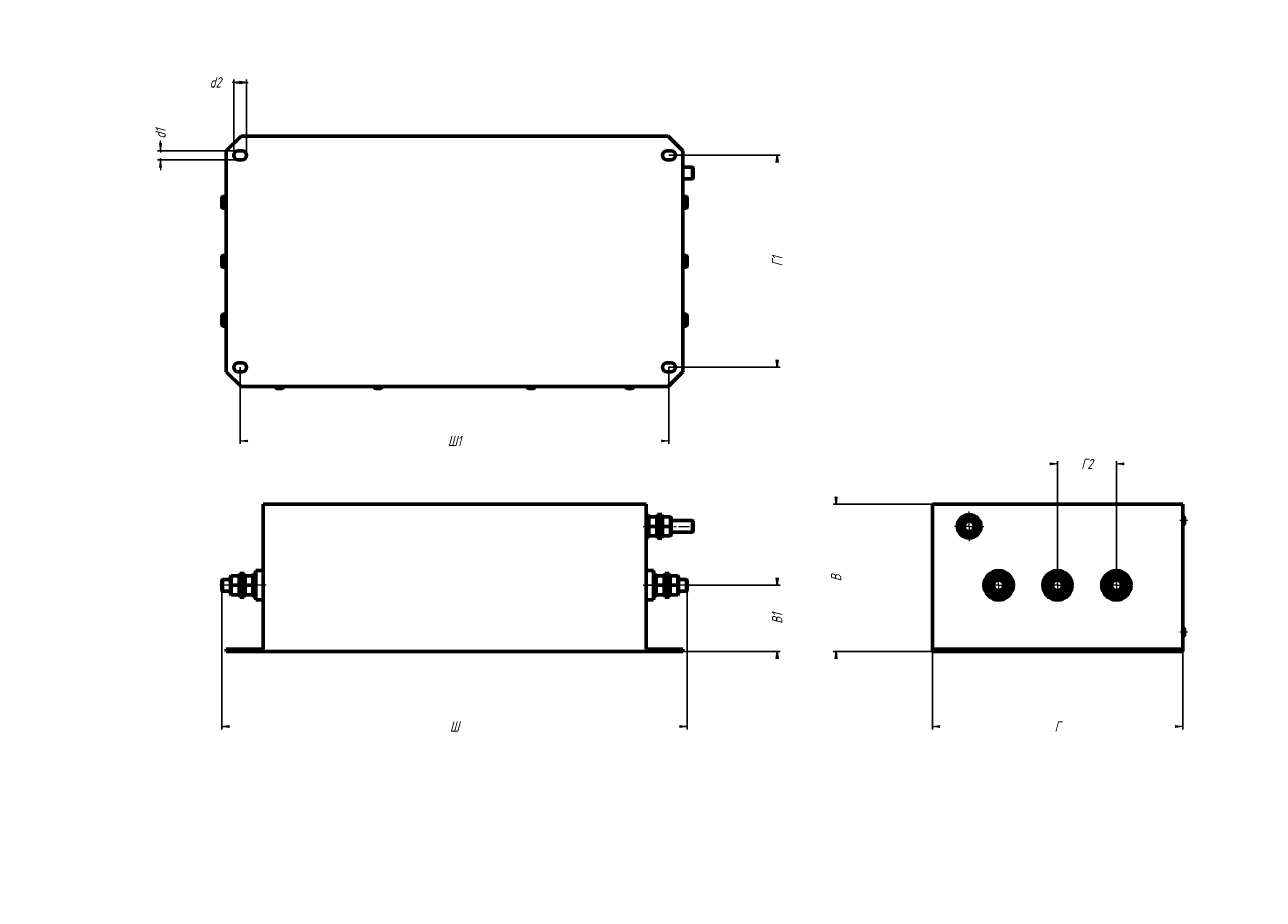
# Model space of a CAD drawing. Header units: millimetres. Extents: x 0 to 841, y 0 to 594.
import ezdxf

# ---------------------------------------------------------------- set-up
doc = ezdxf.new("R2010")
doc.units = ezdxf.units.MM
for name, pattern in [('K5LT_AXLED', [12, 7.5, -1.5, 1.5, -1.5]), ('K5LT_BASIC', [0]), ('K5LT_THIN', [0])]:
    doc.linetypes.add(name, pattern=pattern)
doc.layers.add('Системный слой', color=7, linetype='Continuous')
doc.styles.add('KDIMTEXTSTYLE', font='GOST_AU.SHX', dxfattribs={"width": 0.96, "oblique": 15, "height": 5})
doc.dimstyles.new('KDIMSTYLE (1.00)', dxfattribs={"dimtxt": 5, "dimasz": 1, "dimexe": 2, "dimexo": 0, "dimgap": 1, "dimtad": 1, "dimtxsty": 'KDIMTEXTSTYLE', "dimsah": 1, "dimcen": 0, "dimdle": 1, "dimadec": 0, "dimazin": 0, "dimtfac": 0.667, "dimtmove": 0, "dimatfit": 3, "dimfxl": 1, "dimtvp": 1, "dimtolj": 1, "dimtzin": 0, "dimarcsym": 0})

# ---------------------------------------------------------------- blocks, each defined once
blk = doc.blocks.new('KDIMARROW_01')
at = {"layer": 'Системный слой'}
blk.add_hatch(color=0, dxfattribs=at).paths.add_polyline_path([(-5, -0.66), (0, 0), (-5, 0.66), (-4.5, 0)])
at = {"layer": 'Системный слой', "color": 0, "linetype": 'K5LT_THIN', "lineweight": 18}
for p, q in [((-4.5, 0), (-5, 0.66)), ((-5, 0.66), (0, 0)), ((0, 0), (-5, -0.66)), ((-5, -0.66), (-4.5, 0)), ((0, 0), (-1, 0))]:
    blk.add_line(p, q, dxfattribs=at)
blk = doc.blocks.new('KDIMARROW_02')
at = {"layer": 'Системный слой'}
blk.add_hatch(color=0, dxfattribs=at).paths.add_polyline_path([(4.5, 0), (5, 0.66), (0, 0), (5, -0.66)])
at = {"layer": 'Системный слой', "color": 0, "linetype": 'K5LT_THIN', "lineweight": 18}
for p, q in [((0, 0), (-1, 0)), ((5, 0.66), (0, 0)), ((0, 0), (5, -0.66)), ((0, 0), (7, 0)), ((4.5, 0), (5, 0.66)), ((5, -0.66), (4.5, 0))]:
    blk.add_line(p, q, dxfattribs=at)
blk = doc.blocks.new('U0')
at = {"layer": 'Системный слой', "color": 150, "linetype": 'K5LT_BASIC', "lineweight": 60, "true_color": 0x0080ff}
for p, q in [((156.87, 213.28), (156.87, 223.28)), ((156.87, 203.28), (156.87, 213.28))]:
    blk.add_line(p, q, dxfattribs=at)
blk = doc.blocks.new('U1')
at = {"layer": 'Системный слой', "color": 30, "linetype": 'K5LT_AXLED', "lineweight": 18, "true_color": 0xff8000}
for q in [(641.3, 263.28), (631.3, 253.28), (651.3, 253.28), (641.3, 243.28)]:
    blk.add_line((641.3, 253.28), q, dxfattribs=at)
blk = doc.blocks.new('U2')
at = {"layer": 'Системный слой', "color": 30, "linetype": 'K5LT_AXLED', "lineweight": 18, "true_color": 0xff8000}
for q in [(661.3, 225.28), (649.3, 213.28), (673.3, 213.28), (661.3, 201.28)]:
    blk.add_line((661.3, 213.28), q, dxfattribs=at)
blk = doc.blocks.new('U3')
at = {"layer": 'Системный слой', "color": 30, "linetype": 'K5LT_AXLED', "lineweight": 18, "true_color": 0xff8000}
for q in [(701.3, 225.28), (689.3, 213.28), (713.3, 213.28), (701.3, 201.28)]:
    blk.add_line((701.3, 213.28), q, dxfattribs=at)
blk = doc.blocks.new('U4')
at = {"layer": 'Системный слой', "color": 30, "linetype": 'K5LT_AXLED', "lineweight": 18, "true_color": 0xff8000}
for q in [(741.3, 225.28), (729.3, 213.28), (753.3, 213.28), (741.3, 201.28)]:
    blk.add_line((741.3, 213.28), q, dxfattribs=at)
blk = doc.blocks.new('U5')
at = {"layer": 'Системный слой', "color": 30, "linetype": 'K5LT_AXLED', "lineweight": 18, "true_color": 0xff8000}
for q in [(635.3, 253.28), (641.3, 259.28), (647.3, 253.28), (641.3, 247.28)]:
    blk.add_line((641.3, 253.28), q, dxfattribs=at)

msp = doc.modelspace()

# ---------------------------------------------------------------- linework, layer by layer
at = {"layer": 'Системный слой', "color": 150, "linetype": 'K5LT_BASIC', "lineweight": 60, "true_color": 0x0080ff}
for p, q in [((136.87, 508.334), (146.87, 518.334)), ((146.87, 518.334), (436.87, 518.334)), ((436.87, 518.334), (446.87, 508.334)), ((136.87, 358.334), (136.87, 508.334)), ((144.87, 508.334), (147.67, 508.334)), ((436.07, 508.334), (438.87, 508.334)), ((446.87, 508.334), (446.87, 358.334)), ((147.67, 502.334), (144.87, 502.334)), ((438.87, 502.334), (436.07, 502.334)), ((446.87, 497.334), (453.37, 497.334)), ((453.37, 497.334), (453.37, 489.334)), ((453.37, 497.334), (453.87, 496.834)), ((453.87, 496.834), (453.87, 489.834)), ((446.87, 489.334), (453.37, 489.334)), ((453.37, 489.334), (453.87, 489.834)), ((134.37, 477.334), (133.87, 476.834)), ((133.87, 469.834), (133.87, 476.834)), ((136.87, 477.334), (134.37, 477.334)), ((134.37, 469.334), (134.37, 477.334)), ((446.87, 477.334), (449.37, 477.334)), ((449.37, 477.334), (449.37, 469.334)), ((449.37, 477.334), (449.87, 476.834)), ((449.87, 476.834), (449.87, 469.834)), ((134.37, 469.334), (133.87, 469.834)), ((136.87, 469.334), (134.37, 469.334)), ((446.87, 469.334), (449.37, 469.334)), ((449.37, 469.334), (449.87, 469.834)), ((134.37, 437.334), (133.87, 436.834)), ((136.87, 437.334), (134.37, 437.334)), ((134.37, 429.334), (134.37, 437.334)), ((446.87, 437.334), (449.37, 437.334)), ((449.37, 437.334), (449.87, 436.834)), ((449.37, 437.334), (449.37, 429.334)), ((133.87, 429.834), (133.87, 436.834)), ((134.37, 429.334), (133.87, 429.834)), ((136.87, 429.334), (134.37, 429.334)), ((446.87, 429.334), (449.37, 429.334)), ((449.37, 429.334), (449.87, 429.834)), ((449.87, 436.834), (449.87, 429.834)), ((134.37, 397.334), (133.87, 396.834)), ((133.87, 389.834), (133.87, 396.834)), ((136.87, 397.334), (134.37, 397.334)), ((134.37, 389.334), (134.37, 397.334)), ((446.87, 397.334), (449.37, 397.334)), ((449.37, 397.334), (449.37, 389.334)), ((449.37, 397.334), (449.87, 396.834)), ((449.87, 396.834), (449.87, 389.834)), ((134.37, 389.334), (133.87, 389.834)), ((136.87, 389.334), (134.37, 389.334)), ((446.87, 389.334), (449.37, 389.334)), ((449.37, 389.334), (449.87, 389.834)), ((144.87, 364.334), (147.67, 364.334)), ((436.07, 364.334), (438.87, 364.334)), ((146.87, 348.334), (136.87, 358.334)), ((147.67, 358.334), (144.87, 358.334)), ((438.87, 358.334), (436.07, 358.334)), ((446.87, 358.334), (436.87, 348.334)), ((436.87, 348.334), (146.87, 348.334)), ((174.695, 347.034), (171.295, 347.034)), ((241.695, 347.034), (238.295, 347.034)), ((345.445, 347.034), (342.045, 347.034)), ((412.445, 347.034), (409.045, 347.034)), ((161.87, 268.279), (421.87, 268.279)), ((161.87, 169.779), (161.87, 268.279)), ((421.87, 169.779), (421.87, 268.279)), ((421.87, 261.279), (423.37, 261.279)), ((423.37, 261.279), (423.37, 245.279)), ((429.67, 261.279), (429.67, 245.279)), ((429.67, 261.279), (431.17, 261.279)), ((431.17, 261.279), (431.17, 245.279)), ((431.17, 261.279), (432.67, 261.279)), ((431.17, 261.279), (431.17, 245.279)), ((432.67, 261.279), (432.67, 245.279)), ((616.303, 268.279), (786.303, 268.279)), ((616.303, 169.779), (616.303, 268.279)), ((786.303, 169.779), (786.303, 268.279)), ((423.87, 259.779), (423.37, 259.279)), ((423.87, 253.279), (423.37, 253.279)), ((423.87, 259.779), (429.17, 259.779)), ((423.87, 259.779), (423.87, 253.279)), ((423.87, 253.279), (429.17, 253.279)), ((423.87, 253.279), (423.87, 246.779)), ((429.17, 259.779), (429.67, 259.279)), ((429.17, 259.779), (429.17, 253.279)), ((429.17, 253.279), (429.67, 253.279)), ((429.17, 253.279), (429.17, 246.779)), ((433.17, 259.779), (432.67, 259.279)), ((433.17, 253.279), (432.67, 253.279)), ((433.17, 259.779), (438.47, 259.779)), ((433.17, 259.779), (433.17, 253.279)), ((433.17, 253.279), (438.47, 253.279)), ((433.17, 253.279), (433.17, 246.779)), ((438.47, 259.779), (438.97, 259.279)), ((438.47, 259.779), (438.47, 253.279)), ((438.47, 253.279), (438.97, 253.279)), ((438.47, 253.279), (438.47, 246.779)), ((438.97, 259.279), (438.97, 253.279)), ((438.97, 257.279), (453.37, 257.279)), ((438.97, 253.279), (438.97, 247.279)), ((453.37, 257.279), (453.37, 249.279)), ((453.37, 257.279), (453.87, 256.779)), ((453.87, 256.779), (453.87, 249.779)), ((637.55, 259.779), (633.797, 253.279)), ((633.797, 253.279), (634.375, 253.279)), ((633.797, 253.279), (637.55, 246.779)), ((637.839, 259.279), (634.375, 253.279)), ((634.375, 253.279), (637.839, 247.279)), ((637.55, 259.779), (637.839, 259.279)), ((645.056, 259.779), (637.55, 259.779)), ((644.767, 259.279), (637.839, 259.279)), ((645.056, 259.779), (644.767, 259.279)), ((648.231, 253.279), (644.767, 259.279)), ((644.767, 247.279), (648.231, 253.279)), ((648.808, 253.279), (645.056, 259.779)), ((645.056, 246.779), (648.808, 253.279)), ((648.808, 253.279), (648.231, 253.279)), ((787.603, 258.854), (787.603, 255.454)), ((421.87, 245.279), (423.37, 245.279)), ((423.87, 246.779), (423.37, 247.279)), ((423.87, 246.779), (429.17, 246.779)), ((429.17, 246.779), (429.67, 247.279)), ((429.67, 245.279), (431.17, 245.279)), ((431.17, 245.279), (432.67, 245.279)), ((433.17, 246.779), (432.67, 247.279)), ((433.17, 246.779), (438.47, 246.779)), ((438.47, 246.779), (438.97, 247.279)), ((438.97, 249.279), (453.37, 249.279)), ((453.37, 249.279), (453.87, 249.779)), ((637.55, 246.779), (637.839, 247.279)), ((637.55, 246.779), (645.056, 246.779)), ((637.839, 247.279), (644.767, 247.279)), ((645.056, 246.779), (644.767, 247.279)), ((140.27, 219.779), (139.77, 219.279)), ((139.77, 219.279), (139.77, 213.279)), ((140.27, 219.779), (145.57, 219.779)), ((140.27, 219.779), (140.27, 213.279)), ((145.57, 219.779), (146.07, 219.279)), ((145.57, 219.779), (145.57, 213.279)), ((146.07, 221.279), (146.07, 205.279)), ((146.07, 221.279), (147.57, 221.279)), ((147.57, 221.279), (147.57, 205.279)), ((147.57, 221.279), (149.07, 221.279)), ((147.57, 221.279), (147.57, 205.279)), ((149.07, 221.279), (149.07, 205.279)), ((149.57, 219.779), (149.07, 219.279)), ((149.57, 219.779), (154.87, 219.779)), ((149.57, 219.779), (149.57, 213.279)), ((154.87, 219.779), (155.37, 219.279)), ((154.87, 219.779), (154.87, 213.279)), ((155.37, 221.279), (155.37, 205.279)), ((155.37, 221.279), (156.87, 221.279)), ((161.87, 223.279), (156.87, 223.279)), ((421.87, 223.279), (426.87, 223.279)), ((426.87, 223.279), (426.87, 203.279)), ((426.87, 221.279), (428.37, 221.279)), ((428.37, 221.279), (428.37, 205.279)), ((428.87, 219.779), (428.37, 219.279)), ((428.87, 219.779), (434.17, 219.779)), ((428.87, 219.779), (428.87, 213.279)), ((434.17, 219.779), (434.67, 219.279)), ((434.17, 219.779), (434.17, 213.279)), ((434.67, 221.279), (434.67, 205.279)), ((434.67, 221.279), (436.17, 221.279)), ((436.17, 221.279), (436.17, 205.279)), ((436.17, 221.279), (437.67, 221.279)), ((436.17, 221.279), (436.17, 205.279)), ((437.67, 221.279), (437.67, 205.279)), ((438.17, 219.779), (437.67, 219.279)), ((438.17, 219.779), (443.47, 219.779)), ((438.17, 219.779), (438.17, 213.279)), ((443.47, 219.779), (443.97, 219.279)), ((443.47, 219.779), (443.47, 213.279)), ((443.97, 219.279), (443.97, 213.279)), ((657.55, 219.779), (653.797, 213.279)), ((657.839, 219.279), (654.375, 213.279)), ((657.55, 219.779), (657.839, 219.279)), ((665.056, 219.779), (657.55, 219.779)), ((664.767, 219.279), (657.839, 219.279)), ((665.056, 219.779), (664.767, 219.279)), ((668.231, 213.279), (664.767, 219.279)), ((668.808, 213.279), (665.056, 219.779)), ((697.55, 219.779), (693.797, 213.279)), ((697.839, 219.279), (694.375, 213.279)), ((697.55, 219.779), (697.839, 219.279)), ((705.056, 219.779), (697.55, 219.779)), ((704.767, 219.279), (697.839, 219.279)), ((705.056, 219.779), (704.767, 219.279)), ((708.231, 213.279), (704.767, 219.279)), ((708.808, 213.279), (705.056, 219.779)), ((737.55, 219.779), (733.797, 213.279)), ((737.839, 219.279), (734.375, 213.279)), ((737.55, 219.779), (737.839, 219.279)), ((745.056, 219.779), (737.55, 219.779)), ((744.767, 219.279), (737.839, 219.279)), ((745.056, 219.779), (744.767, 219.279)), ((748.231, 213.279), (744.767, 219.279)), ((748.808, 213.279), (745.056, 219.779)), ((134.37, 217.279), (133.87, 216.779)), ((133.87, 209.779), (133.87, 216.779)), ((139.77, 217.279), (134.37, 217.279)), ((134.37, 209.279), (134.37, 217.279)), ((139.77, 213.279), (139.77, 207.279)), ((140.27, 213.279), (139.77, 213.279)), ((140.27, 213.279), (145.57, 213.279)), ((140.27, 213.279), (140.27, 206.779)), ((145.57, 213.279), (146.07, 213.279)), ((145.57, 213.279), (145.57, 206.779)), ((149.57, 213.279), (149.07, 213.279)), ((149.57, 213.279), (154.87, 213.279)), ((149.57, 213.279), (149.57, 206.779)), ((154.87, 213.279), (155.37, 213.279)), ((154.87, 213.279), (154.87, 206.779)), ((428.87, 213.279), (428.37, 213.279)), ((428.87, 213.279), (434.17, 213.279)), ((428.87, 213.279), (428.87, 206.779)), ((434.17, 213.279), (434.67, 213.279)), ((434.17, 213.279), (434.17, 206.779)), ((438.17, 213.279), (437.67, 213.279)), ((438.17, 213.279), (443.47, 213.279)), ((438.17, 213.279), (438.17, 206.779)), ((443.47, 213.279), (443.97, 213.279)), ((443.47, 213.279), (443.47, 206.779)), ((443.97, 217.279), (449.37, 217.279)), ((443.97, 213.279), (443.97, 207.279)), ((449.37, 217.279), (449.37, 209.279)), ((449.37, 217.279), (449.87, 216.779)), ((449.87, 216.779), (449.87, 209.779)), ((653.797, 213.279), (654.375, 213.279)), ((653.797, 213.279), (657.55, 206.779)), ((654.375, 213.279), (657.839, 207.279)), ((664.767, 207.279), (668.231, 213.279)), ((665.056, 206.779), (668.808, 213.279)), ((668.808, 213.279), (668.231, 213.279)), ((693.797, 213.279), (694.375, 213.279)), ((693.797, 213.279), (697.55, 206.779)), ((694.375, 213.279), (697.839, 207.279)), ((704.767, 207.279), (708.231, 213.279)), ((705.056, 206.779), (708.808, 213.279)), ((708.808, 213.279), (708.231, 213.279)), ((733.797, 213.279), (734.375, 213.279)), ((733.797, 213.279), (737.55, 206.779)), ((734.375, 213.279), (737.839, 207.279)), ((744.767, 207.279), (748.231, 213.279)), ((745.056, 206.779), (748.808, 213.279)), ((748.808, 213.279), (748.231, 213.279)), ((134.37, 209.279), (133.87, 209.779)), ((139.77, 209.279), (134.37, 209.279)), ((140.27, 206.779), (139.77, 207.279)), ((140.27, 206.779), (145.57, 206.779)), ((145.57, 206.779), (146.07, 207.279)), ((146.07, 205.279), (147.57, 205.279)), ((147.57, 205.279), (149.07, 205.279)), ((149.57, 206.779), (149.07, 207.279)), ((149.57, 206.779), (154.87, 206.779)), ((154.87, 206.779), (155.37, 207.279)), ((155.37, 205.279), (156.87, 205.279)), ((161.87, 203.279), (156.87, 203.279)), ((421.87, 203.279), (426.87, 203.279)), ((426.87, 205.279), (428.37, 205.279)), ((428.87, 206.779), (428.37, 207.279)), ((428.87, 206.779), (434.17, 206.779)), ((434.17, 206.779), (434.67, 207.279)), ((434.67, 205.279), (436.17, 205.279)), ((436.17, 205.279), (437.67, 205.279)), ((438.17, 206.779), (437.67, 207.279)), ((438.17, 206.779), (443.47, 206.779)), ((443.47, 206.779), (443.97, 207.279)), ((443.97, 209.279), (449.37, 209.279)), ((449.37, 209.279), (449.87, 209.779)), ((657.55, 206.779), (657.839, 207.279)), ((657.55, 206.779), (665.056, 206.779)), ((657.839, 207.279), (664.767, 207.279)), ((665.056, 206.779), (664.767, 207.279)), ((697.55, 206.779), (697.839, 207.279)), ((697.55, 206.779), (705.056, 206.779)), ((697.839, 207.279), (704.767, 207.279)), ((705.056, 206.779), (704.767, 207.279)), ((737.55, 206.779), (737.839, 207.279)), ((737.55, 206.779), (745.056, 206.779)), ((737.839, 207.279), (744.767, 207.279)), ((745.056, 206.779), (744.767, 207.279)), ((787.603, 183.104), (787.603, 179.704)), ((136.87, 169.779), (146.87, 169.779)), ((136.87, 168.279), (136.87, 169.779)), ((136.87, 168.279), (146.87, 168.279)), ((146.87, 168.279), (146.87, 169.779)), ((146.87, 169.779), (161.87, 169.779)), ((146.87, 168.279), (436.87, 168.279)), ((421.87, 169.779), (436.87, 169.779)), ((436.87, 169.779), (446.87, 169.779)), ((436.87, 168.279), (436.87, 169.779)), ((436.87, 168.279), (446.87, 168.279)), ((446.87, 168.279), (446.87, 169.779)), ((616.303, 169.779), (626.303, 169.779)), ((616.303, 168.279), (616.303, 169.779)), ((616.303, 168.279), (626.303, 168.279)), ((626.303, 168.279), (626.303, 169.779)), ((626.303, 169.779), (776.303, 169.779)), ((626.303, 168.279), (776.303, 168.279)), ((776.303, 169.779), (786.303, 169.779)), ((776.303, 168.279), (776.303, 169.779)), ((776.303, 168.279), (786.303, 168.279)), ((786.303, 168.279), (786.303, 169.779))]:
    msp.add_line(p, q, dxfattribs=at)
at = {"layer": 'Системный слой', "color": 30, "linetype": 'K5LT_AXLED', "lineweight": 18, "true_color": 0xff8000}
for p, q in [((419.87, 253.279), (425.37, 253.279)), ((419.87, 253.279), (455.87, 253.279)), ((427.67, 253.279), (431.17, 253.279)), ((431.17, 253.279), (434.67, 253.279)), ((789.603, 257.154), (784.303, 257.154)), ((163.87, 213.279), (131.87, 213.279)), ((144.07, 213.279), (147.57, 213.279)), ((147.57, 213.279), (151.07, 213.279)), ((153.37, 213.279), (156.87, 213.279)), ((163.87, 213.279), (156.87, 213.279)), ((419.87, 213.279), (426.87, 213.279)), ((451.87, 213.279), (419.87, 213.279)), ((426.87, 213.279), (430.37, 213.279)), ((432.67, 213.279), (436.17, 213.279)), ((436.17, 213.279), (439.67, 213.279)), ((789.603, 181.404), (784.303, 181.404))]:
    msp.add_line(p, q, dxfattribs=at)
at = {"layer": 'Системный слой', "color": 150, "linetype": 'K5LT_BASIC', "lineweight": 60, "true_color": 0x0080ff}
for centre, radius in [((641.303, 253.279), 8), ((641.303, 253.279), 4.5), ((641.303, 253.279), 4), ((641.303, 253.279), 3.5), ((661.303, 213.279), 10), ((661.303, 213.279), 8), ((701.303, 213.279), 10), ((701.303, 213.279), 8), ((741.303, 213.279), 10), ((741.303, 213.279), 8), ((661.303, 213.279), 4.5), ((661.303, 213.279), 4), ((661.303, 213.279), 3.5), ((701.303, 213.279), 4.5), ((701.303, 213.279), 4), ((701.303, 213.279), 3.5), ((741.303, 213.279), 4.5), ((741.303, 213.279), 4), ((741.303, 213.279), 3.5)]:
    msp.add_circle(centre, radius, dxfattribs=at)
for centre, radius, start, end in [((144.87, 505.334), 3, 90, 270), ((147.67, 505.334), 3, 270, 90), ((436.07, 505.334), 3, 90, 270), ((438.87, 505.334), 3, 270, 90), ((144.87, 361.334), 3, 90, 270), ((147.67, 361.334), 3, 270, 90), ((436.07, 361.334), 3, 90, 270), ((438.87, 361.334), 3, 270, 90), ((171.295, 348.334), 1.3, 180, 270), ((174.695, 348.334), 1.3, 270, 0), ((238.295, 348.334), 1.3, 180, 270), ((241.695, 348.334), 1.3, 270, 0), ((342.045, 348.334), 1.3, 180, 270), ((345.445, 348.334), 1.3, 270, 0), ((409.045, 348.334), 1.3, 180, 270), ((412.445, 348.334), 1.3, 270, 0), ((786.303, 258.854), 1.3, 0, 90), ((786.303, 255.454), 1.3, 270, 0), ((786.303, 183.104), 1.3, 0, 90), ((786.303, 179.704), 1.3, 270, 0)]:
    msp.add_arc(centre, radius, start, end, dxfattribs=at)

# ---------------------------------------------------------------- block references
at = {"layer": 'Системный слой'}
for name in ['U1', 'U5', 'U0', 'U2', 'U3', 'U4']:
    msp.add_blockref(name, (0, 0), dxfattribs=at)

# ---------------------------------------------------------------- dimensions: what is measured, and where the dimension line sits
at = {"layer": 'Системный слой', "color": 7}
for base, p1, p2, location, text, override in [((141.87, 554.871), (150.67, 505.334), (141.87, 505.334), (129.413, 554.871), '\\H5.0;\\W0.965;\\Q15;\\H5.0;\\W0.965;\\Q15;\\Q15;\\H7.00;d2\\Q15;\\H5.00;', {"dimexo": 0, "dimblk1": 'KDIMARROW_02', "dimblk2": 'KDIMARROW_02', "dimse1": 0, "dimse2": 0, "dimclrt": 7, "dimtolj": 1}), ((437.47, 311.273), (146.27, 361.334), (437.47, 361.334), (291.87, 311.273), '\\H5.0;\\W0.965;\\Q15;\\H5.0;\\W0.965;\\Q15;\\Q15;\\H7.00;Ш1\\Q15;\\H5.00;', {"dimexo": 0, "dimblk1": 'KDIMARROW_01', "dimblk2": 'KDIMARROW_01', "dimse1": 0, "dimse2": 0, "dimclrt": 7, "dimtolj": 1}), ((701.303, 295.663), (741.303, 213.279), (701.303, 213.279), (721.303, 295.663), '\\H5.0;\\W0.965;\\Q15;\\H5.0;\\W0.965;\\Q15;\\Q15;\\H7.00;Г2\\Q15;\\H5.00;', {"dimexo": 0, "dimblk1": 'KDIMARROW_01', "dimblk2": 'KDIMARROW_01', "dimse1": 0, "dimse2": 0, "dimclrt": 7, "dimtolj": 1}), ((449.87, 117.362), (133.87, 213.279), (449.87, 213.279), (291.87, 117.362), '\\H5.0;\\W0.965;\\Q15;\\H5.0;\\W0.965;\\Q15;\\Q15;\\H7.00;Ш\\Q15;\\H10.00;', {"dimexo": 0, "dimblk1": 'KDIMARROW_01', "dimblk2": 'KDIMARROW_01', "dimse1": 0, "dimse2": 0, "dimclrt": 7, "dimtolj": 1}), ((786.303, 117.362), (616.303, 168.279), (786.303, 168.279), (701.303, 117.362), '\\H5.0;\\W0.965;\\Q15;\\H5.0;\\W0.965;\\Q15;\\Q15;\\H7.00;Г\\Q15;\\H5.00;', {"dimexo": 0, "dimblk1": 'KDIMARROW_01', "dimblk2": 'KDIMARROW_01', "dimse1": 0, "dimse2": 0, "dimclrt": 7, "dimtolj": 1})]:
    msp.add_linear_dim(base=base, p1=p1, p2=p2, location=location, text=text, dimstyle='KDIMSTYLE (1.00)', override=override, dxfattribs=at).render()
for base, p1, p2, location, text, override in [((92.11, 508.334), (146.27, 502.334), (146.27, 508.334), (92.11, 520.014), '\\H5.0;\\W0.965;\\Q15;\\H5.0;\\W0.965;\\Q15;\\Q15;\\H7.00;d1\\Q15;\\H5.00;', {"dimexo": 0, "dimblk1": 'KDIMARROW_02', "dimblk2": 'KDIMARROW_02', "dimse1": 0, "dimse2": 0, "dimclrt": 7, "dimtolj": 1}), ((510.932, 505.334), (437.47, 361.334), (437.47, 505.334), (510.932, 433.334), '\\H5.0;\\W0.965;\\Q15;\\H5.0;\\W0.965;\\Q15;\\Q15;\\H7.00;Г1\\Q15;\\H5.00;', {"dimexo": 0, "dimblk1": 'KDIMARROW_01', "dimblk2": 'KDIMARROW_01', "dimse1": 0, "dimse2": 0, "dimclrt": 7, "dimtolj": 1}), ((550.9, 168.279), (616.303, 268.279), (617.303, 168.279), (550.9, 218.279), '\\H5.0;\\W0.965;\\Q15;\\H5.0;\\W0.965;\\Q15;\\Q15;\\H7.00;В\\Q15;\\H5.00;', {"dimexo": 0, "dimblk1": 'KDIMARROW_01', "dimblk2": 'KDIMARROW_01', "dimse1": 0, "dimse2": 0, "dimclrt": 7, "dimtolj": 1}), ((510.932, 168.279), (449.87, 213.279), (446.87, 168.279), (510.932, 190.779), '\\H5.0;\\W0.965;\\Q15;\\H5.0;\\W0.965;\\Q15;\\Q15;\\H7.00;В1\\Q15;\\H5.00;', {"dimexo": 0, "dimblk1": 'KDIMARROW_01', "dimblk2": 'KDIMARROW_01', "dimse1": 0, "dimse2": 0, "dimclrt": 7, "dimtolj": 1})]:
    msp.add_linear_dim(base=base, p1=p1, p2=p2, angle=90, location=location, text=text, dimstyle='KDIMSTYLE (1.00)', override=override, dxfattribs=at).render()

doc.saveas('drawing.dxf')
